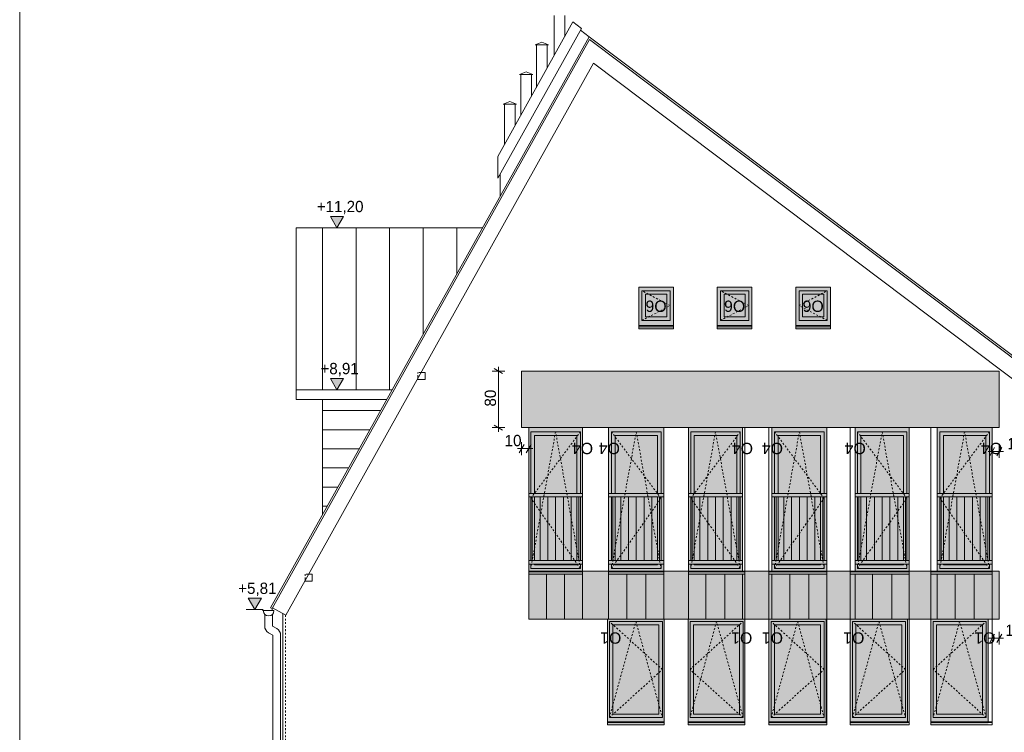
# Model space of a CAD drawing. Extents: x -613240 to -325500, y -25863 to 152403.
# Tile 3 of 254: x -613240 to -599326, y -8258 to 1817. Entities that reach past the tile are written whole.
import ezdxf

# ---------------------------------------------------------------- set-up
doc = ezdxf.new("R2010")
doc.units = 0
doc.header["$MEASUREMENT"] = 0
doc.linetypes.add('Hidden Line', pattern=[50, 25, -25])
for name, color, linetype, lineweight in [('Arch balustrady_Nr_Pióra__41', 7, 'Continuous', 15), ('Arch dachowki_Nr_Pióra__21', 7, 'Continuous', 9), ('Arch kolory_Nr_Pióra__5', 7, 'Continuous', 13), ('Arch okna_Nr_Pióra__5', 7, 'Continuous', 13), ('Arch opisy okien_Nr_Pióra__21', 7, 'Continuous', 9), ('Arch rynny_Nr_Pióra__5', 7, 'Continuous', 13), ('ARCH TABELA_Nr_Pióra__21', 7, 'Continuous', 9), ('Arch wykończenie_Nr_Pióra__41', 7, 'Continuous', 15), ('INWENT DACH_Nr_Pióra__21', 7, 'Continuous', 9), ('INWENT KONST. DREWNIANA_Nr_Pióra__21', 7, 'Continuous', 9), ('INWENT RURY SPUSTOWE_Nr_Pióra__21', 7, 'Continuous', 9), ('INWENT WYMIARY_Nr_Pióra__21', 7, 'Continuous', 9), ('INWENT. OKNA_Nr_Pióra__5', 7, 'Continuous', 13), ('INWENT.ŚCIANY_Nr_Pióra__21', 7, 'Continuous', 9), ('Istniejące kominy_Nr_Pióra__21', 7, 'Continuous', 9)]:
    doc.layers.add(name, color=color, linetype=linetype, lineweight=lineweight)
doc.layers.add('Arch kolory_Nr_Pióra__84', color=7, linetype='Continuous', lineweight=15, true_color=0x41c341)
doc.layers.add('arch wypelnienia_Nr_Pióra__2', color=7, linetype='Continuous', lineweight=13, true_color=0x7f7f7f)
doc.layers.add('INWENT WYMIARY', color=7, linetype='Continuous')
doc.styles.add('GENERATED_STYLE_1', font='txt')
doc.styles.add('GENERATED_STYLE_10', font='arial.ttf')
doc.dimstyles.new('GENERATED_STYLE__1', dxfattribs={"dimtxt": 160.000002, "dimasz": 91.2, "dimexe": 0.18, "dimexo": 0, "dimgap": 0.09, "dimtad": 1, "dimtih": 1, "dimtoh": 1, "dimdec": 0, "dimlfac": 0.1, "dimzin": 0, "dimdsep": 46, "dimtxsty": 'GENERATED_STYLE_1', "dimblk": 'ARROWHEAD_2', "dimblk1": 'ARROWHEAD_2', "dimblk2": 'ARROWHEAD_2', "dimcen": 0.09, "dimclrd": 7, "dimclre": 7, "dimclrt": 7, "dimazin": 0, "dimtfac": 1, "dimtdec": 4, "dimtmove": 2, "dimatfit": 3, "dimfxl": 0, "dimtolj": 1, "dimtzin": 0, "dimarcsym": 0})
doc.dimstyles.new('GENERATED_STYLE__2', dxfattribs={"dimtxt": 160.000002, "dimasz": 91.2, "dimexe": 0.18, "dimexo": 0, "dimgap": 0.09, "dimtad": 1, "dimtih": 1, "dimtoh": 1, "dimdec": 0, "dimlfac": 0.1, "dimzin": 0, "dimdsep": 46, "dimtxsty": 'GENERATED_STYLE_1', "dimblk": 'ARROWHEAD_2', "dimblk1": 'ARROWHEAD_2', "dimblk2": 'ARROWHEAD_2', "dimcen": 0.09, "dimclrd": 7, "dimclre": 7, "dimclrt": 7, "dimazin": 0, "dimtfac": 1, "dimtdec": 4, "dimtmove": 0, "dimatfit": 3, "dimfxl": 0, "dimtolj": 1, "dimtzin": 0, "dimarcsym": 0})
doc.dimstyles.new('GENERATED_STYLE__3', dxfattribs={"dimtxt": 160.000002, "dimasz": 91.2, "dimexe": 0.18, "dimexo": 0, "dimgap": 0.09, "dimtad": 1, "dimdec": 0, "dimlfac": 0.1, "dimzin": 0, "dimdsep": 46, "dimtxsty": 'GENERATED_STYLE_1', "dimblk": 'ARROWHEAD_2', "dimblk1": 'ARROWHEAD_2', "dimblk2": 'ARROWHEAD_2', "dimcen": 0.09, "dimclrd": 7, "dimclre": 7, "dimclrt": 7, "dimazin": 0, "dimtfac": 1, "dimtdec": 4, "dimtmove": 0, "dimatfit": 3, "dimfxl": 0, "dimtolj": 1, "dimtzin": 0, "dimarcsym": 0})

# ---------------------------------------------------------------- blocks, each defined once
blk = doc.blocks.new('Wymiary_146', base_point=(-608757, -1126))
at = {"layer": 'INWENT WYMIARY_Nr_Pióra__21', "linetype": 'Continuous'}
blk.add_hatch(color=256, dxfattribs=at).paths.add_polyline_path([(-608757, -1126), (-608850, -966), (-608664, -966)], flags=0)
for p, q in [((-608757, -1126), (-608850, -966)), ((-608850, -966), (-608664, -966)), ((-608664, -966), (-608757, -1126)), ((-608757, -1126), (-608877, -1126)), ((-608757, -1126), (-608637, -1126))]:
    blk.add_line(p, q, dxfattribs=at)
at = {"layer": 'INWENT WYMIARY_Nr_Pióra__21', "insert": (-609042, -934), "char_height": 160, "attachment_point": 7, "style": 'GENERATED_STYLE_1'}
blk.add_mtext('{+11,20}', dxfattribs=at)
blk = doc.blocks.new('Wymiary_147', base_point=(-608757, -3416))
at = {"layer": 'INWENT WYMIARY_Nr_Pióra__21', "linetype": 'Continuous'}
blk.add_hatch(color=256, dxfattribs=at).paths.add_polyline_path([(-608757, -3416), (-608850, -3256), (-608664, -3256)], flags=0)
for p, q in [((-608757, -3416), (-608850, -3256)), ((-608850, -3256), (-608664, -3256)), ((-608664, -3256), (-608757, -3416)), ((-608757, -3416), (-608877, -3416)), ((-608757, -3416), (-608637, -3416))]:
    blk.add_line(p, q, dxfattribs=at)
at = {"layer": 'INWENT WYMIARY_Nr_Pióra__21', "insert": (-608990, -3224), "char_height": 160, "attachment_point": 7, "style": 'GENERATED_STYLE_1'}
blk.add_mtext('{+8,91}', dxfattribs=at)
blk = doc.blocks.new('Wymiary_148', base_point=(-609918, -6523))
at = {"layer": 'INWENT WYMIARY_Nr_Pióra__21', "linetype": 'Continuous'}
blk.add_hatch(color=256, dxfattribs=at).paths.add_polyline_path([(-609918, -6523), (-610011, -6363), (-609825, -6363)], flags=0)
for p, q in [((-609918, -6523), (-610011, -6363)), ((-610011, -6363), (-609825, -6363)), ((-609825, -6363), (-609918, -6523)), ((-609918, -6523), (-610038, -6523)), ((-609918, -6523), (-609798, -6523))]:
    blk.add_line(p, q, dxfattribs=at)
at = {"layer": 'INWENT WYMIARY_Nr_Pióra__21', "insert": (-610152, -6331), "char_height": 160, "attachment_point": 7, "style": 'GENERATED_STYLE_1'}
blk.add_mtext('{+5,81}', dxfattribs=at)
blk = doc.blocks.new('*D746')
at = {"layer": 'INWENT WYMIARY_Nr_Pióra__21', "linetype": 'Continuous'}
for p, q in [((-599556, -6928), (-599497, -6928)), ((-599463, -6868), (-599532, -6988)), ((-599497, -7018), (-599497, -6838)), ((-599497, -6928), (-599397, -6928)), ((-599432, -6988), (-599363, -6868)), ((-599397, -7018), (-599397, -6838)), ((-599397, -6928), (-599339, -6928))]:
    blk.add_line(p, q, dxfattribs=at)
at = {"layer": 'INWENT WYMIARY_Nr_Pióra__21', "insert": (-599310, -6896), "char_height": 160, "attachment_point": 7, "style": 'GENERATED_STYLE_1'}
blk.add_mtext('{10}', dxfattribs=at)
blk = doc.blocks.new('ARROWHEAD_2')
at = {"color": 0, "linetype": 'Continuous', "lineweight": 0}
for p, q in [((0, 0), (-1, 0)), ((-0.38, -0.66), (0.38, 0.66))]:
    blk.add_line(p, q, dxfattribs=at)
blk = doc.blocks.new('*D747')
at = {"layer": 'INWENT WYMIARY_Nr_Pióra__21', "linetype": 'Continuous'}
for p, q in [((-606147, -4337), (-606147, -4157)), ((-606047, -4337), (-606047, -4157)), ((-606206, -4247), (-606147, -4247)), ((-606113, -4187), (-606182, -4307)), ((-606147, -4247), (-606047, -4247)), ((-606082, -4307), (-606013, -4187)), ((-606047, -4247), (-605989, -4247))]:
    blk.add_line(p, q, dxfattribs=at)
at = {"layer": 'INWENT WYMIARY_Nr_Pióra__21', "insert": (-606387, -4215), "char_height": 160, "attachment_point": 7, "style": 'GENERATED_STYLE_1'}
blk.add_mtext('{10}', dxfattribs=at)
blk = doc.blocks.new('*D748')
at = {"layer": 'INWENT WYMIARY_Nr_Pióra__21', "linetype": 'Continuous'}
for p, q in [((-606385, -3150), (-606565, -3150)), ((-606415, -3184), (-606535, -3115)), ((-606475, -3150), (-606475, -3091)), ((-606475, -3950), (-606475, -3150)), ((-606385, -3950), (-606565, -3950)), ((-606535, -3915), (-606415, -3984)), ((-606475, -4008), (-606475, -3950))]:
    blk.add_line(p, q, dxfattribs=at)
at = {"layer": 'INWENT WYMIARY_Nr_Pióra__21', "insert": (-606507, -3652), "char_height": 160, "attachment_point": 7, "rotation": 90, "style": 'GENERATED_STYLE_1'}
blk.add_mtext('{80}', dxfattribs=at)
blk = doc.blocks.new('*D749')
at = {"layer": 'INWENT WYMIARY_Nr_Pióra__21', "linetype": 'Continuous'}
for p, q in [((-599556, -4289), (-599497, -4289)), ((-599463, -4229), (-599532, -4349)), ((-599497, -4379), (-599497, -4199)), ((-599497, -4289), (-599397, -4289)), ((-599432, -4349), (-599363, -4229)), ((-599397, -4379), (-599397, -4199)), ((-599397, -4289), (-599339, -4289))]:
    blk.add_line(p, q, dxfattribs=at)
at = {"layer": 'INWENT WYMIARY_Nr_Pióra__21', "insert": (-599281, -4257), "char_height": 160, "attachment_point": 7, "style": 'GENERATED_STYLE_1'}
blk.add_mtext('{10}', dxfattribs=at)

msp = doc.modelspace()

# ---------------------------------------------------------------- hatches: boundary and pattern name
at = {"layer": 'Arch kolory_Nr_Pióra__84', "linetype": 'Continuous', "lineweight": 0, "true_color": 0x309230}
for points in [[(-599497.2, -3949.6), (-599397.2, -3949.6), (-599397.2, -3149.6), (-606047.2, -3149.6), (-606147.2, -3149.6), (-606147.2, -3949.6)], [(-606047.2, -5979.6), (-606047.2, -6659.6), (-599497.2, -6659.6), (-599397.2, -6659.6), (-599397.2, -5979.6)]]:
    msp.add_hatch(color=97, dxfattribs=at).paths.add_polyline_path(points, flags=0)
at = {"layer": 'arch wypelnienia_Nr_Pióra__2', "linetype": 'Continuous'}
h = msp.add_hatch(color=256, dxfattribs=at)
h.paths.add_polyline_path([(-604492.2, -2554.6), (-604002.2, -2554.6), (-604002.2, -1964.6), (-604492.2, -1964.6)], flags=0)
h.paths.add_polyline_path([(-604397.2, -2384.6), (-604097.2, -2384.6), (-604097.2, -2064.6), (-604397.2, -2064.6)], flags=0)
at = {"layer": 'arch wypelnienia_Nr_Pióra__2', "linetype": 'Continuous', "lineweight": 0, "true_color": 0x1f1f1f}
for points in [[(-604397.2, -2064.6), (-604397.2, -2384.6), (-604097.2, -2384.6), (-604097.2, -2064.6)], [(-602987.2, -2064.6), (-603287.2, -2064.6), (-603287.2, -2384.6), (-602987.2, -2384.6)], [(-601877.2, -2384.6), (-601877.2, -2064.6), (-602177.2, -2064.6), (-602177.2, -2384.6)], [(-605367.2, -4879.6), (-605367.2, -4059.6), (-605967.2, -4059.6), (-605967.2, -4879.6)], [(-604227.2, -4879.6), (-604227.2, -4059.6), (-604827.2, -4059.6), (-604827.2, -4879.6)], [(-603707.2, -4059.6), (-603707.2, -4879.6), (-603107.2, -4879.6), (-603107.2, -4059.6)], [(-602522.2, -4059.6), (-602522.2, -4879.6), (-601922.2, -4879.6), (-601922.2, -4059.6)], [(-600752.2, -4879.6), (-600752.2, -4059.6), (-601352.2, -4059.6), (-601352.2, -4879.6)], [(-599587.2, -4879.6), (-599587.2, -4059.6), (-600187.2, -4059.6), (-600187.2, -4879.6)], [(-605367.2, -4929.6), (-605967.2, -4929.6), (-605967.2, -5829.6), (-605367.2, -5829.6)], [(-604227.2, -5829.6), (-604227.2, -4929.6), (-604827.2, -4929.6), (-604827.2, -5829.6)], [(-603707.2, -5829.6), (-603107.2, -5829.6), (-603107.2, -4929.6), (-603707.2, -4929.6)], [(-602522.2, -5829.6), (-601922.2, -5829.6), (-601922.2, -4929.6), (-602522.2, -4929.6)], [(-601352.2, -5829.6), (-600752.2, -5829.6), (-600752.2, -4929.6), (-601352.2, -4929.6)], [(-600187.2, -5829.6), (-599587.2, -5829.6), (-599587.2, -4929.6), (-600187.2, -4929.6)], [(-605967.2, -5889.6), (-605367.2, -5889.6), (-605367.2, -5879.6), (-605967.2, -5879.6)], [(-604827.2, -5889.6), (-604227.2, -5889.6), (-604227.2, -5879.6), (-604827.2, -5879.6)], [(-603707.2, -5889.6), (-603107.2, -5889.6), (-603107.2, -5879.6), (-603707.2, -5879.6)], [(-601922.2, -5879.6), (-602522.2, -5879.6), (-602522.2, -5889.6), (-601922.2, -5889.6)], [(-601352.2, -5879.6), (-601352.2, -5889.6), (-600752.2, -5889.6), (-600752.2, -5879.6)], [(-600187.2, -5889.6), (-599587.2, -5889.6), (-599587.2, -5879.6), (-600187.2, -5879.6)], [(-604207.2, -6739.6), (-604857.2, -6739.6), (-604857.2, -7999.6), (-604207.2, -7999.6)], [(-603717.2, -7999.6), (-603067.2, -7999.6), (-603067.2, -6739.6), (-603717.2, -6739.6)], [(-602572.2, -7999.6), (-601922.2, -7999.6), (-601922.2, -6739.6), (-602572.2, -6739.6)], [(-601422.2, -7999.6), (-600772.2, -7999.6), (-600772.2, -6739.6), (-601422.2, -6739.6)], [(-600282.2, -7999.6), (-599632.2, -7999.6), (-599632.2, -6739.6), (-600282.2, -6739.6)]]:
    msp.add_hatch(color=250, dxfattribs=at).paths.add_polyline_path(points, flags=0)
at = {"layer": 'arch wypelnienia_Nr_Pióra__2', "linetype": 'Continuous'}
h = msp.add_hatch(color=256, dxfattribs=at)
h.paths.add_polyline_path([(-603382.2, -2554.6), (-602892.2, -2554.6), (-602892.2, -1964.6), (-603382.2, -1964.6)], flags=0)
h.paths.add_polyline_path([(-603287.2, -2384.6), (-602987.2, -2384.6), (-602987.2, -2064.6), (-603287.2, -2064.6)], flags=0)
h = msp.add_hatch(color=256, dxfattribs=at)
h.paths.add_polyline_path([(-602272.2, -2554.6), (-601782.2, -2554.6), (-601782.2, -1964.6), (-602272.2, -1964.6)], flags=0)
h.paths.add_polyline_path([(-602177.2, -2064.6), (-602177.2, -2384.6), (-601877.2, -2384.6), (-601877.2, -2064.6)], flags=0)
h = msp.add_hatch(color=256, dxfattribs=at)
h.paths.add_polyline_path([(-606047.2, -5979.6), (-605287.2, -5979.6), (-605287.2, -3949.6), (-606047.2, -3949.6)], flags=0)
h.paths.add_polyline_path([(-605967.2, -5879.6), (-605367.2, -5879.6), (-605367.2, -5889.6), (-605967.2, -5889.6)], flags=0)
h.paths.add_polyline_path([(-605367.2, -4879.6), (-605967.2, -4879.6), (-605967.2, -4059.6), (-605367.2, -4059.6)], flags=0)
h.paths.add_polyline_path([(-605967.2, -4929.6), (-605367.2, -4929.6), (-605367.2, -5829.6), (-605967.2, -5829.6)], flags=0)
h = msp.add_hatch(color=256, dxfattribs=at)
h.paths.add_polyline_path([(-604917.2, -5979.6), (-604137.2, -5979.6), (-604137.2, -3949.6), (-604917.2, -3949.6)], flags=0)
h.paths.add_polyline_path([(-604827.2, -5879.6), (-604227.2, -5879.6), (-604227.2, -5889.6), (-604827.2, -5889.6)], flags=0)
h.paths.add_polyline_path([(-604827.2, -4059.6), (-604227.2, -4059.6), (-604227.2, -4879.6), (-604827.2, -4879.6)], flags=0)
h.paths.add_polyline_path([(-604827.2, -4929.6), (-604227.2, -4929.6), (-604227.2, -5829.6), (-604827.2, -5829.6)], flags=0)
h = msp.add_hatch(color=256, dxfattribs=at)
h.paths.add_polyline_path([(-603787.2, -5979.6), (-603027.2, -5979.6), (-603027.2, -3949.6), (-603787.2, -3949.6)], flags=0)
h.paths.add_polyline_path([(-603707.2, -5879.6), (-603107.2, -5879.6), (-603107.2, -5889.6), (-603707.2, -5889.6)], flags=0)
h.paths.add_polyline_path([(-603107.2, -4879.6), (-603707.2, -4879.6), (-603707.2, -4059.6), (-603107.2, -4059.6)], flags=0)
h.paths.add_polyline_path([(-603707.2, -4929.6), (-603107.2, -4929.6), (-603107.2, -4999.6), (-603107.2, -5829.6), (-603707.2, -5829.6)], flags=0)
h = msp.add_hatch(color=256, dxfattribs=at)
h.paths.add_polyline_path([(-602612.2, -5979.6), (-601832.2, -5979.6), (-601832.2, -3949.6), (-602612.2, -3949.6)], flags=0)
h.paths.add_polyline_path([(-602522.2, -5879.6), (-601922.2, -5879.6), (-601922.2, -5889.6), (-602522.2, -5889.6)], flags=0)
h.paths.add_polyline_path([(-602522.2, -4059.6), (-601922.2, -4059.6), (-601922.2, -4879.6), (-602522.2, -4879.6)], flags=0)
h.paths.add_polyline_path([(-602522.2, -4999.6), (-602522.2, -4929.6), (-601922.2, -4929.6), (-601922.2, -4999.6), (-601922.2, -5829.6), (-602522.2, -5829.6)], flags=0)
h = msp.add_hatch(color=256, dxfattribs=at)
h.paths.add_polyline_path([(-601432.2, -5979.6), (-600672.2, -5979.6), (-600672.2, -3949.6), (-601432.2, -3949.6)], flags=0)
h.paths.add_polyline_path([(-601352.2, -4929.6), (-600752.2, -4929.6), (-600752.2, -4999.6), (-600752.2, -5829.6), (-601352.2, -5829.6), (-601352.2, -4999.6)], flags=0)
h.paths.add_polyline_path([(-601352.2, -5879.6), (-600752.2, -5879.6), (-600752.2, -5889.6), (-601352.2, -5889.6)], flags=0)
h.paths.add_polyline_path([(-601352.2, -4059.6), (-600752.2, -4059.6), (-600752.2, -4879.6), (-601352.2, -4879.6)], flags=0)
h = msp.add_hatch(color=256, dxfattribs=at)
h.paths.add_polyline_path([(-600277.2, -5979.6), (-599497.2, -5979.6), (-599497.2, -3949.6), (-600277.2, -3949.6)], flags=0)
h.paths.add_polyline_path([(-600187.2, -4059.6), (-599587.2, -4059.6), (-599587.2, -4879.6), (-600187.2, -4879.6)], flags=0)
h.paths.add_polyline_path([(-599587.2, -5829.6), (-600187.2, -5829.6), (-600187.2, -4999.6), (-600187.2, -4929.6), (-599587.2, -4929.6), (-599587.2, -4999.6)], flags=0)
h.paths.add_polyline_path([(-600187.2, -5889.6), (-600187.2, -5879.6), (-599587.2, -5879.6), (-599587.2, -5889.6)], flags=0)
h = msp.add_hatch(color=256, dxfattribs=at)
h.paths.add_polyline_path([(-604932.2, -8150.6), (-604132.2, -8150.6), (-604132.2, -6659.6), (-604932.2, -6659.6)], flags=0)
h.paths.add_polyline_path([(-604857.2, -7999.6), (-604207.2, -7999.6), (-604207.2, -6739.6), (-604857.2, -6739.6)], flags=0)
h = msp.add_hatch(color=256, dxfattribs=at)
h.paths.add_polyline_path([(-603792.2, -8150.6), (-602992.2, -8150.6), (-602992.2, -6659.6), (-603792.2, -6659.6)], flags=0)
h.paths.add_polyline_path([(-603717.2, -7999.6), (-603067.2, -7999.6), (-603067.2, -6739.6), (-603717.2, -6739.6)], flags=0)
h = msp.add_hatch(color=256, dxfattribs=at)
h.paths.add_polyline_path([(-602652.2, -8150.6), (-601842.2, -8150.6), (-601842.2, -6659.6), (-602652.2, -6659.6)], flags=0)
h.paths.add_polyline_path([(-602572.2, -7999.6), (-601922.2, -7999.6), (-601922.2, -6739.6), (-602572.2, -6739.6)], flags=0)
h = msp.add_hatch(color=256, dxfattribs=at)
h.paths.add_polyline_path([(-601502.2, -8150.6), (-600692.2, -8150.6), (-600692.2, -6659.6), (-601502.2, -6659.6)], flags=0)
h.paths.add_polyline_path([(-601422.2, -7999.6), (-600772.2, -7999.6), (-600772.2, -6739.6), (-601422.2, -6739.6)], flags=0)
h = msp.add_hatch(color=256, dxfattribs=at)
h.paths.add_polyline_path([(-600362.2, -8150.6), (-599552.2, -8150.6), (-599552.2, -6659.6), (-600362.2, -6659.6)], flags=0)
h.paths.add_polyline_path([(-599632.2, -7999.6), (-599632.2, -6739.6), (-600282.2, -6739.6), (-600282.2, -7999.6)], flags=0)

# ---------------------------------------------------------------- linework, layer by layer
at = {"layer": 'Arch balustrady_Nr_Pióra__41', "linetype": 'Continuous'}
for p, q in [((-606047.2, -4879.6), (-605287.2, -4879.6)), ((-606047.2, -4929.6), (-605287.2, -4929.6)), ((-605997.2, -5829.6), (-605997.2, -4929.6)), ((-605887.2, -5829.6), (-605887.2, -4929.6)), ((-605777.2, -5829.6), (-605777.2, -4929.6)), ((-605667.2, -5829.6), (-605667.2, -4929.6)), ((-605557.2, -5829.6), (-605557.2, -4929.6)), ((-605447.2, -5829.6), (-605447.2, -4929.6)), ((-605337.2, -5829.6), (-605337.2, -4929.6)), ((-604917.2, -4879.6), (-604137.2, -4879.6)), ((-604917.2, -4929.6), (-604137.2, -4929.6)), ((-604857.2, -5829.6), (-604857.2, -4929.6)), ((-604747.2, -5829.6), (-604747.2, -4929.6)), ((-604637.2, -5829.6), (-604637.2, -4929.6)), ((-604527.2, -5829.6), (-604527.2, -4929.6)), ((-604417.2, -5829.6), (-604417.2, -4929.6)), ((-604307.2, -5829.6), (-604307.2, -4929.6)), ((-604197.2, -5829.6), (-604197.2, -4929.6)), ((-603787.2, -4879.6), (-603027.2, -4879.6)), ((-603787.2, -4929.6), (-603027.2, -4929.6)), ((-603737.2, -5829.6), (-603737.2, -4929.6)), ((-603627.2, -5829.6), (-603627.2, -4929.6)), ((-603517.2, -5829.6), (-603517.2, -4929.6)), ((-603407.2, -5829.6), (-603407.2, -4929.6)), ((-603297.2, -5829.6), (-603297.2, -4929.6)), ((-603187.2, -5829.6), (-603187.2, -4929.6)), ((-603077.2, -5829.6), (-603077.2, -4929.6)), ((-602612.2, -4879.6), (-601832.2, -4879.6)), ((-602612.2, -4929.6), (-601832.2, -4929.6)), ((-602552.2, -5829.6), (-602552.2, -4929.6)), ((-602442.2, -5829.6), (-602442.2, -4929.6)), ((-602332.2, -5829.6), (-602332.2, -4929.6)), ((-602222.2, -5829.6), (-602222.2, -4929.6)), ((-602112.2, -5829.6), (-602112.2, -4929.6)), ((-602002.2, -5829.6), (-602002.2, -4929.6)), ((-601892.2, -5829.6), (-601892.2, -4929.6)), ((-601432.2, -4879.6), (-600672.2, -4879.6)), ((-601432.2, -4929.6), (-600672.2, -4929.6)), ((-601382.2, -5829.6), (-601382.2, -4929.6)), ((-601272.2, -5829.6), (-601272.2, -4929.6)), ((-601162.2, -5829.6), (-601162.2, -4929.6)), ((-601052.2, -5829.6), (-601052.2, -4929.6)), ((-600942.2, -5829.6), (-600942.2, -4929.6)), ((-600832.2, -5829.6), (-600832.2, -4929.6)), ((-600722.2, -5829.6), (-600722.2, -4929.6)), ((-600277.2, -4879.6), (-599497.2, -4879.6)), ((-600277.2, -4929.6), (-599497.2, -4929.6)), ((-600217.2, -5829.6), (-600217.2, -4929.6)), ((-600107.2, -5829.6), (-600107.2, -4929.6)), ((-599997.2, -5829.6), (-599997.2, -4929.6)), ((-599887.2, -5829.6), (-599887.2, -4929.6)), ((-599777.2, -5829.6), (-599777.2, -4929.6)), ((-599667.2, -5829.6), (-599667.2, -4929.6)), ((-599557.2, -5829.6), (-599557.2, -4929.6)), ((-606047.2, -5829.6), (-605287.2, -5829.6)), ((-604917.2, -5829.6), (-604137.2, -5829.6)), ((-603787.2, -5829.6), (-603027.2, -5829.6)), ((-602612.2, -5829.6), (-601832.2, -5829.6)), ((-601432.2, -5829.6), (-600672.2, -5829.6)), ((-600277.2, -5829.6), (-599497.2, -5829.6)), ((-606047.2, -5879.6), (-605287.2, -5879.6)), ((-604917.2, -5879.6), (-604137.2, -5879.6)), ((-603787.2, -5879.6), (-603027.2, -5879.6)), ((-602612.2, -5879.6), (-601832.2, -5879.6)), ((-601432.2, -5879.6), (-600672.2, -5879.6)), ((-600277.2, -5879.6), (-599497.2, -5879.6))]:
    msp.add_line(p, q, dxfattribs=at)
at = {"layer": 'Arch dachowki_Nr_Pióra__21', "linetype": 'Continuous'}
for p, q in [((-609693.6, -6496.3), (-605194.9, 1576.7)), ((-609671.8, -6508.5), (-605187, 1539.4)), ((-594634.2, -6384.4), (-605194.9, 1576.7)), ((-594649.2, -6404.3), (-605187, 1539.4)), ((-608962.2, -3416.5), (-608962.2, -1125.5)), ((-608487.2, -3416.5), (-608487.2, -1125.5)), ((-608012.2, -3416.5), (-608012.2, -1125.5)), ((-607537.2, -2626.5), (-607537.2, -1125.5)), ((-607062.2, -1774.2), (-607062.2, -1125.5)), ((-608962.2, -4331.1), (-608962.2, -3550.6)), ((-608962.2, -3709.6), (-608140.9, -3709.6)), ((-608962.2, -3979.6), (-608291.3, -3979.6)), ((-608962.2, -4249.6), (-608441.8, -4249.6)), ((-608962.2, -4519.6), (-608592.3, -4519.6)), ((-608962.2, -4789.6), (-608742.8, -4789.6)), ((-608962.2, -5059.6), (-608893.2, -5059.6)), ((-609671.8, -6508.5), (-609693.6, -6496.3))]:
    msp.add_line(p, q, dxfattribs=at)
at = {"layer": 'Arch kolory_Nr_Pióra__5', "linetype": 'Continuous', "flags": 128}
for points in [[(-599497.2, -3949.6), (-599397.2, -3949.6), (-599397.2, -3149.6), (-606047.2, -3149.6), (-606147.2, -3149.6), (-606147.2, -3949.6)], [(-606047.2, -5979.6), (-606047.2, -6659.6), (-599497.2, -6659.6), (-599397.2, -6659.6), (-599397.2, -5979.6)]]:
    msp.add_lwpolyline(points, close=True, dxfattribs=at)
at = {"layer": 'Arch okna_Nr_Pióra__5', "linetype": 'Hidden Line'}
for p, q in [((-604047.2, -2224.6), (-604447.2, -2014.6)), ((-602937.2, -2224.6), (-603337.2, -2014.6)), ((-602227.2, -2224.6), (-601827.2, -2014.6)), ((-604447.2, -2434.6), (-604047.2, -2224.6)), ((-603337.2, -2434.6), (-602937.2, -2224.6)), ((-601827.2, -2434.6), (-602227.2, -2224.6)), ((-606017.2, -4949.6), (-605317.2, -4009.6)), ((-605667.2, -4009.6), (-606017.2, -5939.6)), ((-605317.2, -5939.6), (-605667.2, -4009.6)), ((-604177.2, -4949.6), (-604877.2, -4009.6)), ((-604877.2, -5939.6), (-604527.2, -4009.6)), ((-604527.2, -4009.6), (-604177.2, -5939.6)), ((-603757.2, -4949.6), (-603057.2, -4009.6)), ((-603407.2, -4009.6), (-603757.2, -5939.6)), ((-603057.2, -5939.6), (-603407.2, -4009.6)), ((-601872.2, -4949.6), (-602572.2, -4009.6)), ((-602572.2, -5939.6), (-602222.2, -4009.6)), ((-602222.2, -4009.6), (-601872.2, -5939.6)), ((-600702.2, -4949.6), (-601402.2, -4009.6)), ((-601402.2, -5939.6), (-601052.2, -4009.6)), ((-601052.2, -4009.6), (-600702.2, -5939.6)), ((-600237.2, -4949.6), (-599537.2, -4009.6)), ((-599887.2, -4009.6), (-600237.2, -5939.6)), ((-599537.2, -5939.6), (-599887.2, -4009.6)), ((-605317.2, -5939.6), (-606017.2, -4949.6)), ((-604877.2, -5939.6), (-604177.2, -4949.6)), ((-603057.2, -5939.6), (-603757.2, -4949.6)), ((-602572.2, -5939.6), (-601872.2, -4949.6)), ((-601402.2, -5939.6), (-600702.2, -4949.6)), ((-599537.2, -5939.6), (-600237.2, -4949.6)), ((-604907.2, -8049.6), (-604532.2, -6689.6)), ((-604157.2, -7369.6), (-604907.2, -6689.6)), ((-604532.2, -6689.6), (-604157.2, -8049.6)), ((-603392.2, -6689.6), (-603767.2, -8049.6)), ((-603767.2, -7369.6), (-603017.2, -6689.6)), ((-603017.2, -8049.6), (-603392.2, -6689.6)), ((-602622.2, -8049.6), (-602247.2, -6689.6)), ((-601872.2, -7369.6), (-602622.2, -6689.6)), ((-602247.2, -6689.6), (-601872.2, -8049.6)), ((-601472.2, -8049.6), (-601097.2, -6689.6)), ((-600722.2, -7369.6), (-601472.2, -6689.6)), ((-601097.2, -6689.6), (-600722.2, -8049.6)), ((-599957.2, -6689.6), (-600332.2, -8049.6)), ((-600332.2, -7369.6), (-599582.2, -6689.6)), ((-599582.2, -8049.6), (-599957.2, -6689.6)), ((-604907.2, -8049.6), (-604157.2, -7369.6)), ((-603017.2, -8049.6), (-603767.2, -7369.6)), ((-602622.2, -8049.6), (-601872.2, -7369.6)), ((-601472.2, -8049.6), (-600722.2, -7369.6)), ((-599582.2, -8049.6), (-600332.2, -7369.6))]:
    msp.add_line(p, q, dxfattribs=at)
at = {"layer": 'Arch rynny_Nr_Pióra__5', "linetype": 'Continuous'}
for p, q in [((-609478.6, -6603), (-605129.2, 1201.4)), ((-605129.2, 1201.4), (-594799.7, -6584.9)), ((-609647.5, -6537.5), (-609797.5, -6537.5)), ((-609671.8, -6508.5), (-609671.8, -6537.5)), ((-609666.2, -6498.5), (-609478.6, -6603))]:
    msp.add_line(p, q, dxfattribs=at)
for centre, radius, start, end in [((-609802.5, -6537.5), 5, 0, 180), ((-609722.5, -6537.5), 75, 180, 0)]:
    msp.add_arc(centre, radius, start, end, dxfattribs=at)
at = {"layer": 'ARCH TABELA_Nr_Pióra__21', "linetype": 'Continuous'}
msp.add_line((-613239.9, 6402.6), (-613239.9, -22047.4), dxfattribs=at)
at = {"layer": 'Arch wykończenie_Nr_Pióra__41', "linetype": 'Continuous'}
msp.add_line((-609522.2, -12269.6), (-609522.2, -6578.7), dxfattribs=at)
at = {"layer": 'INWENT DACH_Nr_Pióra__21', "linetype": 'Continuous'}
for p, q in [((-606482.2, -117.1), (-605421.9, 1785.5)), ((-606482.2, -425.2), (-605300.9, 1694.4)), ((-609332.2, -3550.6), (-609332.2, -1125.5)), ((-609332.2, -1125.5), (-606700.8, -1125.5)), ((-609332.2, -3416.5), (-607977.5, -3416.5)), ((-609332.2, -3550.6), (-608052.3, -3550.6))]:
    msp.add_line(p, q, dxfattribs=at)
at = {"layer": 'INWENT KONST. DREWNIANA_Nr_Pióra__21', "linetype": 'Hidden Line'}
for p, q in [((-607612.2, -3233.4), (-607612.2, -3169.6)), ((-607576.6, -3169.6), (-607612.2, -3169.6)), ((-609164.9, -6019.6), (-609207.2, -6019.6)), ((-609207.2, -6095.5), (-609207.2, -6019.6))]:
    msp.add_line(p, q, dxfattribs=at)
at = {"layer": 'INWENT KONST. DREWNIANA_Nr_Pióra__21', "linetype": 'Continuous'}
for p, q in [((-607512.2, -3169.6), (-607576.6, -3169.6)), ((-607512.2, -3269.6), (-607512.2, -3169.6)), ((-607612.2, -3269.6), (-607612.2, -3233.4)), ((-607512.2, -3269.6), (-607612.2, -3269.6)), ((-609207.2, -6119.6), (-609207.2, -6095.5)), ((-609107.2, -6119.6), (-609207.2, -6119.6)), ((-609107.2, -6019.6), (-609164.9, -6019.6)), ((-609107.2, -6119.6), (-609107.2, -6019.6))]:
    msp.add_line(p, q, dxfattribs=at)
at = {"layer": 'INWENT RURY SPUSTOWE_Nr_Pióra__21', "linetype": 'Continuous'}
for p, q in [((-609777.5, -6588.5), (-609777.5, -6755)), ((-609667.5, -6588.5), (-609667.5, -6755)), ((-609667.5, -6755), (-609607.2, -6789.8)), ((-609722.5, -6850.3), (-609662.2, -6885.1)), ((-609662.2, -6885.1), (-609662.2, -12972.2)), ((-609552.2, -6885.1), (-609552.2, -12972.2))]:
    msp.add_line(p, q, dxfattribs=at)
for centre, start, end in [((-609667.5, -6755), 180, 240), ((-609662.2, -6885.1), 0, 60)]:
    msp.add_arc(centre, 110, start, end, dxfattribs=at)
at = {"layer": 'INWENT. OKNA_Nr_Pióra__5', "linetype": 'Continuous'}
for p, q in [((-604447.2, -2014.6), (-604447.2, -2434.6)), ((-604047.2, -2014.6), (-604447.2, -2014.6)), ((-604397.2, -2064.6), (-604397.2, -2384.6)), ((-604097.2, -2064.6), (-604397.2, -2064.6)), ((-604097.2, -2064.6), (-604097.2, -2384.6)), ((-604047.2, -2014.6), (-604047.2, -2434.6)), ((-603337.2, -2014.6), (-603337.2, -2434.6)), ((-602937.2, -2014.6), (-603337.2, -2014.6)), ((-603287.2, -2064.6), (-603287.2, -2384.6)), ((-602987.2, -2064.6), (-603287.2, -2064.6)), ((-602987.2, -2064.6), (-602987.2, -2384.6)), ((-602937.2, -2014.6), (-602937.2, -2434.6)), ((-601827.2, -2014.6), (-602227.2, -2014.6)), ((-602227.2, -2014.6), (-602227.2, -2434.6)), ((-602177.2, -2064.6), (-602177.2, -2384.6)), ((-601877.2, -2064.6), (-602177.2, -2064.6)), ((-601877.2, -2064.6), (-601877.2, -2384.6)), ((-601827.2, -2014.6), (-601827.2, -2434.6)), ((-604047.2, -2434.6), (-604447.2, -2434.6)), ((-604097.2, -2384.6), (-604397.2, -2384.6)), ((-602937.2, -2434.6), (-603337.2, -2434.6)), ((-602987.2, -2384.6), (-603287.2, -2384.6)), ((-601827.2, -2434.6), (-602227.2, -2434.6)), ((-601877.2, -2384.6), (-602177.2, -2384.6)), ((-606017.2, -4009.6), (-605317.2, -4009.6)), ((-606017.2, -4879.6), (-606017.2, -4009.6)), ((-605317.2, -4879.6), (-605317.2, -4009.6)), ((-604877.2, -4009.6), (-604177.2, -4009.6)), ((-604877.2, -4879.6), (-604877.2, -4009.6)), ((-604177.2, -4879.6), (-604177.2, -4009.6)), ((-603757.2, -4009.6), (-603057.2, -4009.6)), ((-603757.2, -4879.6), (-603757.2, -4009.6)), ((-603057.2, -4879.6), (-603057.2, -4009.6)), ((-602572.2, -4009.6), (-601872.2, -4009.6)), ((-602572.2, -4879.6), (-602572.2, -4009.6)), ((-601872.2, -4879.6), (-601872.2, -4009.6)), ((-601402.2, -4009.6), (-600702.2, -4009.6)), ((-601402.2, -4879.6), (-601402.2, -4009.6)), ((-600702.2, -4879.6), (-600702.2, -4009.6)), ((-600237.2, -4009.6), (-599537.2, -4009.6)), ((-600237.2, -4879.6), (-600237.2, -4009.6)), ((-599537.2, -4879.6), (-599537.2, -4009.6)), ((-605967.2, -4059.6), (-605367.2, -4059.6)), ((-605967.2, -4879.6), (-605967.2, -4059.6)), ((-605367.2, -4879.6), (-605367.2, -4059.6)), ((-604827.2, -4059.6), (-604227.2, -4059.6)), ((-604827.2, -4879.6), (-604827.2, -4059.6)), ((-604227.2, -4879.6), (-604227.2, -4059.6)), ((-603707.2, -4059.6), (-603107.2, -4059.6)), ((-603707.2, -4879.6), (-603707.2, -4059.6)), ((-603107.2, -4879.6), (-603107.2, -4059.6)), ((-602522.2, -4059.6), (-601922.2, -4059.6)), ((-602522.2, -4879.6), (-602522.2, -4059.6)), ((-601922.2, -4879.6), (-601922.2, -4059.6)), ((-601352.2, -4059.6), (-600752.2, -4059.6)), ((-601352.2, -4879.6), (-601352.2, -4059.6)), ((-600752.2, -4879.6), (-600752.2, -4059.6)), ((-600187.2, -4059.6), (-599587.2, -4059.6)), ((-600187.2, -4879.6), (-600187.2, -4059.6)), ((-599587.2, -4879.6), (-599587.2, -4059.6)), ((-606017.2, -5829.6), (-606017.2, -4929.6)), ((-605967.2, -5829.6), (-605967.2, -4929.6)), ((-605367.2, -5829.6), (-605367.2, -4929.6)), ((-605317.2, -5829.6), (-605317.2, -4929.6)), ((-604877.2, -5829.6), (-604877.2, -4929.6)), ((-604827.2, -5829.6), (-604827.2, -4929.6)), ((-604227.2, -5829.6), (-604227.2, -4929.6)), ((-604177.2, -5829.6), (-604177.2, -4929.6)), ((-603757.2, -5829.6), (-603757.2, -4929.6)), ((-603707.2, -5829.6), (-603707.2, -4929.6)), ((-603107.2, -4999.6), (-603107.2, -4929.6)), ((-603107.2, -5829.6), (-603107.2, -4999.6)), ((-603057.2, -4999.6), (-603057.2, -4929.6)), ((-603057.2, -5829.6), (-603057.2, -4999.6)), ((-602572.2, -4999.6), (-602572.2, -4929.6)), ((-602572.2, -5829.6), (-602572.2, -4999.6)), ((-602522.2, -4999.6), (-602522.2, -4929.6)), ((-602522.2, -5829.6), (-602522.2, -4999.6)), ((-601922.2, -4999.6), (-601922.2, -4929.6)), ((-601922.2, -5829.6), (-601922.2, -4999.6)), ((-601872.2, -4999.6), (-601872.2, -4929.6)), ((-601872.2, -5829.6), (-601872.2, -4999.6)), ((-601402.2, -4999.6), (-601402.2, -4929.6)), ((-601402.2, -5829.6), (-601402.2, -4999.6)), ((-601352.2, -4999.6), (-601352.2, -4929.6)), ((-601352.2, -5829.6), (-601352.2, -4999.6)), ((-600752.2, -4999.6), (-600752.2, -4929.6)), ((-600752.2, -5829.6), (-600752.2, -4999.6)), ((-600702.2, -4999.6), (-600702.2, -4929.6)), ((-600702.2, -5829.6), (-600702.2, -4999.6)), ((-600237.2, -4999.6), (-600237.2, -4929.6)), ((-600237.2, -5829.6), (-600237.2, -4999.6)), ((-600187.2, -4999.6), (-600187.2, -4929.6)), ((-600187.2, -5829.6), (-600187.2, -4999.6)), ((-599587.2, -4999.6), (-599587.2, -4929.6)), ((-599587.2, -5829.6), (-599587.2, -4999.6)), ((-599537.2, -4999.6), (-599537.2, -4929.6)), ((-599537.2, -5829.6), (-599537.2, -4999.6)), ((-606017.2, -5939.6), (-606017.2, -5879.6)), ((-606017.2, -5939.6), (-605317.2, -5939.6)), ((-605967.2, -5889.6), (-605967.2, -5879.6)), ((-605967.2, -5889.6), (-605367.2, -5889.6)), ((-605367.2, -5889.6), (-605367.2, -5879.6)), ((-605317.2, -5939.6), (-605317.2, -5879.6)), ((-604877.2, -5939.6), (-604877.2, -5879.6)), ((-604877.2, -5939.6), (-604177.2, -5939.6)), ((-604827.2, -5889.6), (-604827.2, -5879.6)), ((-604827.2, -5889.6), (-604227.2, -5889.6)), ((-604227.2, -5889.6), (-604227.2, -5879.6)), ((-604177.2, -5939.6), (-604177.2, -5879.6)), ((-603757.2, -5939.6), (-603757.2, -5879.6)), ((-603757.2, -5939.6), (-603057.2, -5939.6)), ((-603707.2, -5889.6), (-603707.2, -5879.6)), ((-603707.2, -5889.6), (-603107.2, -5889.6)), ((-603107.2, -5889.6), (-603107.2, -5879.6)), ((-603057.2, -5939.6), (-603057.2, -5879.6)), ((-602572.2, -5939.6), (-602572.2, -5879.6)), ((-602572.2, -5939.6), (-601872.2, -5939.6)), ((-602522.2, -5889.6), (-602522.2, -5879.6)), ((-602522.2, -5889.6), (-601922.2, -5889.6)), ((-601922.2, -5889.6), (-601922.2, -5879.6)), ((-601872.2, -5939.6), (-601872.2, -5879.6)), ((-601402.2, -5939.6), (-601402.2, -5879.6)), ((-601402.2, -5939.6), (-600702.2, -5939.6)), ((-601352.2, -5889.6), (-601352.2, -5879.6)), ((-601352.2, -5889.6), (-600752.2, -5889.6)), ((-600752.2, -5889.6), (-600752.2, -5879.6)), ((-600702.2, -5939.6), (-600702.2, -5879.6)), ((-600237.2, -5939.6), (-600237.2, -5879.6)), ((-600237.2, -5939.6), (-599537.2, -5939.6)), ((-600187.2, -5889.6), (-600187.2, -5879.6)), ((-600187.2, -5889.6), (-599587.2, -5889.6)), ((-599587.2, -5889.6), (-599587.2, -5879.6)), ((-599537.2, -5939.6), (-599537.2, -5879.6)), ((-604907.2, -6689.6), (-604157.2, -6689.6)), ((-604907.2, -6689.6), (-604907.2, -8049.6)), ((-604857.2, -6739.6), (-604857.2, -7999.6)), ((-604857.2, -6739.6), (-604207.2, -6739.6)), ((-604207.2, -6739.6), (-604207.2, -7999.6)), ((-604157.2, -6689.6), (-604157.2, -8049.6)), ((-603767.2, -6689.6), (-603017.2, -6689.6)), ((-603767.2, -6689.6), (-603767.2, -8049.6)), ((-603717.2, -6739.6), (-603717.2, -7999.6)), ((-603717.2, -6739.6), (-603067.2, -6739.6)), ((-603067.2, -6739.6), (-603067.2, -7999.6)), ((-603017.2, -6689.6), (-603017.2, -8049.6)), ((-602622.2, -6689.6), (-602622.2, -8049.6)), ((-602622.2, -6689.6), (-601872.2, -6689.6)), ((-602572.2, -6739.6), (-601922.2, -6739.6)), ((-602572.2, -6739.6), (-602572.2, -7999.6)), ((-601922.2, -6739.6), (-601922.2, -7999.6)), ((-601872.2, -6689.6), (-601872.2, -8049.6)), ((-601472.2, -6689.6), (-600722.2, -6689.6)), ((-601472.2, -6689.6), (-601472.2, -8049.6)), ((-601422.2, -6739.6), (-601422.2, -7999.6)), ((-601422.2, -6739.6), (-600772.2, -6739.6)), ((-600772.2, -6739.6), (-600772.2, -7999.6)), ((-600722.2, -6689.6), (-600722.2, -8049.6)), ((-600332.2, -6689.6), (-600332.2, -8049.6)), ((-600332.2, -6689.6), (-599582.2, -6689.6)), ((-600282.2, -6739.6), (-600282.2, -7999.6)), ((-600282.2, -6739.6), (-599632.2, -6739.6)), ((-599632.2, -6739.6), (-599632.2, -7999.6)), ((-599582.2, -6689.6), (-599582.2, -8049.6)), ((-604907.2, -8049.6), (-604157.2, -8049.6)), ((-604857.2, -7999.6), (-604207.2, -7999.6)), ((-603767.2, -8049.6), (-603017.2, -8049.6)), ((-603717.2, -7999.6), (-603067.2, -7999.6)), ((-602622.2, -8049.6), (-601872.2, -8049.6)), ((-602572.2, -7999.6), (-601922.2, -7999.6)), ((-601472.2, -8049.6), (-600722.2, -8049.6)), ((-601422.2, -7999.6), (-600772.2, -7999.6)), ((-600332.2, -8049.6), (-599582.2, -8049.6)), ((-600282.2, -7999.6), (-599632.2, -7999.6))]:
    msp.add_line(p, q, dxfattribs=at)
at = {"layer": 'INWENT.ŚCIANY_Nr_Pióra__21', "linetype": 'Continuous'}
for p, q in [((-604492.2, -2554.6), (-604492.2, -1964.6)), ((-604002.2, -1964.6), (-604492.2, -1964.6)), ((-604002.2, -2554.6), (-604002.2, -1964.6)), ((-603382.2, -2554.6), (-603382.2, -1964.6)), ((-602892.2, -1964.6), (-603382.2, -1964.6)), ((-602892.2, -2554.6), (-602892.2, -1964.6)), ((-602272.2, -2554.6), (-602272.2, -1964.6)), ((-601782.2, -1964.6), (-602272.2, -1964.6)), ((-601782.2, -2554.6), (-601782.2, -1964.6)), ((-604002.2, -2504.6), (-604492.2, -2504.6)), ((-604002.2, -2524.6), (-604492.2, -2524.6)), ((-604002.2, -2554.6), (-604492.2, -2554.6)), ((-602892.2, -2504.6), (-603382.2, -2504.6)), ((-602892.2, -2524.6), (-603382.2, -2524.6)), ((-602892.2, -2554.6), (-603382.2, -2554.6)), ((-601782.2, -2504.6), (-602272.2, -2504.6)), ((-601782.2, -2524.6), (-602272.2, -2524.6)), ((-601782.2, -2554.6), (-602272.2, -2554.6)), ((-608962.2, -5183.4), (-608962.2, -3550.6)), ((-606047.2, -3949.6), (-605287.2, -3949.6)), ((-606047.2, -5979.6), (-606047.2, -3949.6)), ((-605287.2, -5979.6), (-605287.2, -3949.6)), ((-604917.2, -3949.6), (-604137.2, -3949.6)), ((-604917.2, -5979.6), (-604917.2, -3949.6)), ((-604137.2, -5979.6), (-604137.2, -3949.6)), ((-603787.2, -3949.6), (-603027.2, -3949.6)), ((-603787.2, -5979.6), (-603787.2, -3949.6)), ((-603027.2, -4999.6), (-603027.2, -3949.6)), ((-602992.2, -3949.6), (-603027.2, -3949.6)), ((-602992.2, -6659.6), (-602992.2, -3949.6)), ((-602652.2, -6659.6), (-602652.2, -3949.6)), ((-602652.2, -3949.6), (-602612.2, -3949.6)), ((-602612.2, -3949.6), (-601832.2, -3949.6)), ((-602612.2, -5979.6), (-602612.2, -3949.6)), ((-601832.2, -4999.6), (-601832.2, -3949.6)), ((-601502.2, -6659.6), (-601502.2, -3949.6)), ((-601502.2, -3949.6), (-601432.2, -3949.6)), ((-601432.2, -3949.6), (-600672.2, -3949.6)), ((-601432.2, -5979.6), (-601432.2, -3949.6)), ((-600672.2, -4999.6), (-600672.2, -3949.6)), ((-600362.2, -6659.6), (-600362.2, -3949.6)), ((-600362.2, -3949.6), (-600277.2, -3949.6)), ((-600277.2, -5979.6), (-600277.2, -3949.6)), ((-600277.2, -3949.6), (-599497.2, -3949.6)), ((-599497.2, -4999.6), (-599497.2, -3949.6)), ((-603027.2, -5979.6), (-603027.2, -4999.6)), ((-601832.2, -5979.6), (-601832.2, -4999.6)), ((-600672.2, -5979.6), (-600672.2, -4999.6)), ((-599497.2, -6020.6), (-599497.2, -4999.6)), ((-606047.2, -5979.6), (-605287.2, -5979.6)), ((-605287.2, -5979.6), (-606047.2, -5979.6)), ((-606047.2, -6659.6), (-606047.2, -5979.6)), ((-605287.2, -5979.6), (-605287.2, -6659.6)), ((-604917.2, -5979.6), (-604137.2, -5979.6)), ((-604137.2, -5979.6), (-604917.2, -5979.6)), ((-604917.2, -6659.6), (-604917.2, -5979.6)), ((-604137.2, -5979.6), (-604917.2, -5979.6)), ((-604137.2, -6659.6), (-604137.2, -5979.6)), ((-603787.2, -5979.6), (-602992.2, -5979.6)), ((-603027.2, -5979.6), (-603787.2, -5979.6)), ((-603787.2, -6659.6), (-603787.2, -5979.6)), ((-603027.2, -5979.6), (-603787.2, -5979.6)), ((-602652.2, -5979.6), (-601832.2, -5979.6)), ((-601832.2, -5979.6), (-602612.2, -5979.6)), ((-601832.2, -5979.6), (-602612.2, -5979.6)), ((-601832.2, -8150.6), (-601832.2, -5979.6)), ((-601502.2, -5979.6), (-600672.2, -5979.6)), ((-600672.2, -5979.6), (-601432.2, -5979.6)), ((-600672.2, -5979.6), (-601432.2, -5979.6)), ((-600672.2, -8150.6), (-600672.2, -5979.6)), ((-600362.2, -5979.6), (-599497.2, -5979.6)), ((-599497.2, -5979.6), (-600277.2, -5979.6)), ((-605287.2, -5990.6), (-606047.2, -5990.6)), ((-605287.2, -6020.6), (-606047.2, -6020.6)), ((-605793.9, -6659.6), (-605793.9, -6020.6)), ((-605540.5, -6659.6), (-605540.5, -6020.6)), ((-604137.2, -5990.6), (-604917.2, -5990.6)), ((-604137.2, -5990.6), (-604917.2, -5990.6)), ((-604137.2, -6020.6), (-604917.2, -6020.6)), ((-604142.2, -6020.6), (-604902.2, -6020.6)), ((-604660.4, -6659.6), (-604660.4, -6020.6)), ((-604393.7, -6659.6), (-604393.7, -6020.6)), ((-602992.2, -5990.6), (-603787.2, -5990.6)), ((-603027.2, -5990.6), (-603787.2, -5990.6)), ((-603027.2, -6020.6), (-603787.2, -6020.6)), ((-602992.2, -6020.6), (-603782.2, -6020.6)), ((-603542.2, -6659.6), (-603542.2, -6020.6)), ((-603275.5, -6659.6), (-603275.5, -6020.6)), ((-603027.2, -6659.6), (-603027.2, -6020.6)), ((-601832.2, -5990.6), (-602652.2, -5990.6)), ((-601832.2, -6020.6), (-602652.2, -6020.6)), ((-601832.2, -5990.6), (-602612.2, -5990.6)), ((-602612.2, -6659.6), (-602612.2, -6020.6)), ((-601832.2, -6020.6), (-602612.2, -6020.6)), ((-602357.2, -6659.6), (-602357.2, -6020.6)), ((-602087.2, -6659.6), (-602087.2, -6020.6)), ((-600672.2, -5990.6), (-601502.2, -5990.6)), ((-600672.2, -6020.6), (-601502.2, -6020.6)), ((-600672.2, -5990.6), (-601432.2, -5990.6)), ((-601432.2, -6659.6), (-601432.2, -6020.6)), ((-601187.2, -6659.6), (-601187.2, -6020.6)), ((-600917.2, -6659.6), (-600917.2, -6020.6)), ((-599497.2, -5990.6), (-600362.2, -5990.6)), ((-599497.2, -6020.6), (-600362.2, -6020.6)), ((-600222.2, -6020.6), (-600277.2, -6020.6)), ((-600277.2, -6659.6), (-600277.2, -6020.6)), ((-600022.2, -6659.6), (-600022.2, -6020.6)), ((-599752.2, -6659.6), (-599752.2, -6020.6)), ((-599497.2, -8150.6), (-599497.2, -6020.6)), ((-605287.2, -6659.6), (-606047.2, -6659.6)), ((-604132.2, -6659.6), (-604932.2, -6659.6)), ((-604932.2, -8150.6), (-604932.2, -6659.6)), ((-604917.2, -6659.6), (-604137.2, -6659.6)), ((-604132.2, -8150.6), (-604132.2, -6659.6)), ((-603792.2, -8150.6), (-603792.2, -6659.6)), ((-602992.2, -6659.6), (-603792.2, -6659.6)), ((-603787.2, -6659.6), (-603027.2, -6659.6)), ((-602992.2, -8150.6), (-602992.2, -6659.6)), ((-602652.2, -8150.6), (-602652.2, -6659.6)), ((-601842.2, -6659.6), (-602652.2, -6659.6)), ((-602612.2, -6659.6), (-601832.2, -6659.6)), ((-601842.2, -8109.6), (-601842.2, -6659.6)), ((-601502.2, -8150.6), (-601502.2, -6659.6)), ((-600692.2, -6659.6), (-601502.2, -6659.6)), ((-601432.2, -6659.6), (-600672.2, -6659.6)), ((-600692.2, -8109.6), (-600692.2, -6659.6)), ((-600362.2, -8150.6), (-600362.2, -6659.6)), ((-599552.2, -6659.6), (-600362.2, -6659.6)), ((-600277.2, -6659.6), (-599497.2, -6659.6)), ((-599552.2, -8109.6), (-599552.2, -6659.6)), ((-604132.2, -8109.6), (-604932.2, -8109.6)), ((-604132.2, -8120.6), (-604932.2, -8120.6)), ((-604132.2, -8150.6), (-604932.2, -8150.6)), ((-602992.2, -8109.6), (-603792.2, -8109.6)), ((-602992.2, -8120.6), (-603792.2, -8120.6)), ((-602992.2, -8150.6), (-603792.2, -8150.6)), ((-601832.2, -8109.6), (-602652.2, -8109.6)), ((-601832.2, -8120.6), (-602652.2, -8120.6)), ((-601842.2, -8150.6), (-602652.2, -8150.6)), ((-601842.2, -8150.6), (-601832.2, -8150.6)), ((-600672.2, -8109.6), (-601502.2, -8109.6)), ((-600672.2, -8120.6), (-601502.2, -8120.6)), ((-600692.2, -8150.6), (-601502.2, -8150.6)), ((-600692.2, -8150.6), (-600672.2, -8150.6)), ((-599497.2, -8109.6), (-600362.2, -8109.6)), ((-599497.2, -8120.6), (-600362.2, -8120.6)), ((-599497.2, -8150.6), (-600362.2, -8150.6))]:
    msp.add_line(p, q, dxfattribs=at)
at = {"layer": 'INWENT.ŚCIANY_Nr_Pióra__21', "linetype": 'Hidden Line'}
msp.add_line((-609482.2, -6601), (-609482.2, -12269.6), dxfattribs=at)
at = {"layer": 'Istniejące kominy_Nr_Pióra__21', "linetype": 'Continuous'}
for p, q in [((-605687.2, 1309.4), (-605687.2, 1878.5)), ((-605537.2, 1578.5), (-605537.2, 1878.5)), ((-605300.9, 1694.4), (-605421.9, 1785.5)), ((-605194.8, 1576.7), (-605315.7, 1667.9)), ((-605957.2, 1459.9), (-605862.2, 1499.9)), ((-605767.2, 1459.9), (-605957.2, 1459.9)), ((-605937.2, 860.8), (-605937.2, 1459.9)), ((-605767.2, 1459.9), (-605862.2, 1499.9)), ((-605787.2, 1130), (-605787.2, 1459.9)), ((-606177.2, 1041.2), (-606082.2, 1081.2)), ((-605987.2, 1041.2), (-606177.2, 1041.2)), ((-606157.2, 466), (-606157.2, 1041.2)), ((-605987.2, 1041.2), (-606082.2, 1081.2)), ((-606007.2, 735.2), (-606007.2, 1041.2)), ((-606407.2, 622.5), (-606312.2, 662.5)), ((-606217.2, 622.5), (-606407.2, 622.5)), ((-606387.2, 53.3), (-606387.2, 622.5)), ((-606217.2, 622.5), (-606312.2, 662.5)), ((-606237.2, 322.5), (-606237.2, 622.5)), ((-606482.2, -117.1), (-606482.2, -425.2)), ((-606452.2, -371.4), (-606452.2, -679.5))]:
    msp.add_line(p, q, dxfattribs=at)

# ---------------------------------------------------------------- block references
at = {"layer": 'INWENT WYMIARY', "linetype": 'Continuous'}
for name, p in [('Wymiary_146', (-608757, -1125.5)), ('Wymiary_147', (-608757, -3416.5)), ('Wymiary_148', (-609918.1, -6523))]:
    msp.add_blockref(name, p, dxfattribs=at)

# ---------------------------------------------------------------- texts
at = {"layer": 'Arch opisy okien_Nr_Pióra__21', "linetype": 'Continuous', "char_height": 160, "rotation": 180, "style": 'GENERATED_STYLE_10'}
for s, insert, attachment_point in [('{O6}', (-604247.2, -2313.8), 2), ('{O6}', (-603137.2, -2313.8), 2), ('{O6}', (-602027.2, -2313.8), 2), ('{O4}', (-605137.5, -4324.5), 1), ('{ O4 }', (-605056.9, -4324.5), 3), ('{O4}', (-602877.5, -4324.5), 1), ('{ O4 }', (-602751.9, -4324.5), 3), ('{ O4 }', (-601581.9, -4324.5), 3), ('{O4}', (-599357.5, -4324.5), 1), ('{ O1}', (-605036.9, -7004.5), 3), ('{O1}', (-602887.5, -7004.5), 1), ('{ O1}', (-602751.9, -7004.5), 3), ('{ O1}', (-601601.9, -7004.5), 3), ('{O1}', (-599452.5, -7004.5), 1)]:
    msp.add_mtext(s, dxfattribs=dict(at, insert=insert, attachment_point=attachment_point))

# ---------------------------------------------------------------- dimensions: what is measured, and where the dimension line sits
at = {"layer": 'INWENT WYMIARY', "linetype": 'Continuous'}
dim = msp.add_linear_dim(base=(-606475.2, -3949.6), p1=(-606147.2, -3949.6), p2=(-606147.2, -3149.6), angle=90, dimstyle='GENERATED_STYLE__3', dxfattribs=at)
dim.commit()
dim.dimension.update_dxf_attribs({"geometry": '*D748', "text_midpoint": (-606587.2, -3530.6)})
for base, p1, p2, dimstyle, picture, middle in [((-606147.2, -4246.7), (-606147.2, -3949.6), (-606047.2, -3949.6), 'GENERATED_STYLE__2', '*D747', (-606265.3, -4134.7)), ((-599497.2, -4289), (-599497.2, -3949.6), (-599397.2, -3949.6), 'GENERATED_STYLE__1', '*D749', (-599160, -4177)), ((-599497.2, -6927.9), (-599497.2, -6659.6), (-599397.2, -6659.6), 'GENERATED_STYLE__1', '*D746', (-599188.5, -6815.9))]:
    dim = msp.add_linear_dim(base=base, p1=p1, p2=p2, dimstyle=dimstyle, dxfattribs=at)
    dim.commit()
    dim.dimension.update_dxf_attribs({"geometry": picture, "text_midpoint": middle})

doc.saveas('drawing.dxf')
